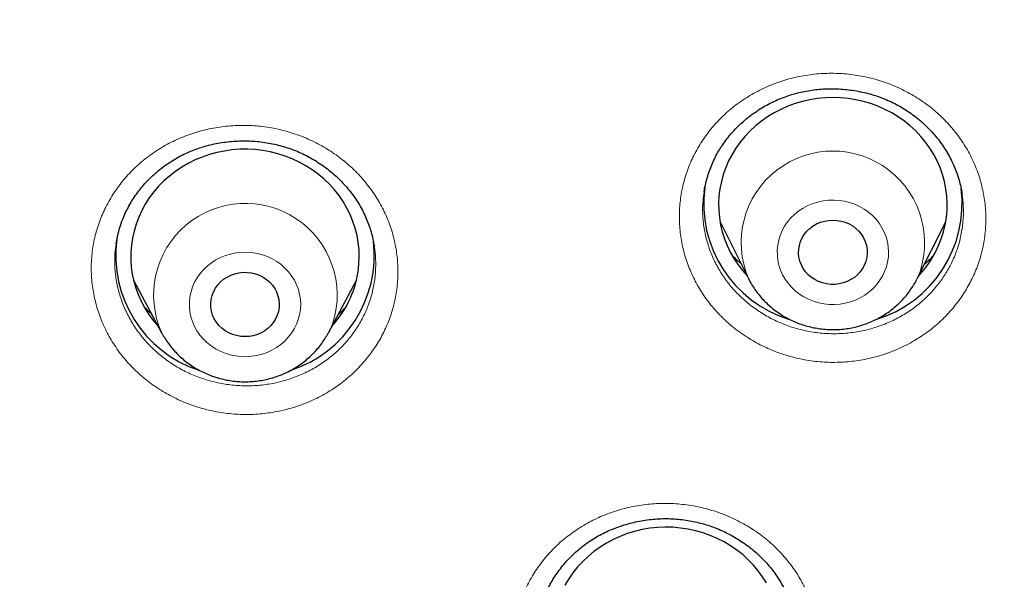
# Model space of a CAD drawing. Header units: millimetres. Extents: x 8 to 961, y 12 to 950.
# Tile 31 of 171: x 313.49 to 326.41, y 804.61 to 811.96. Entities that reach past the tile are written whole.
import ezdxf

# ---------------------------------------------------------------- set-up
doc = ezdxf.new("R2010")
doc.units = ezdxf.units.MM

msp = doc.modelspace()

# ---------------------------------------------------------------- linework, layer by layer
at = {"color": 7, "linetype": 'Continuous', "lineweight": 30}
for p, q in [((322.683, 809.305), (323.056, 808.56)), ((325.272, 808.56), (325.645, 809.305)), ((314.759, 809.021), (314.758, 809.018)), ((318.144, 808.978), (318.143, 808.982)), ((314.985, 808.539), (315.354, 807.848)), ((317.542, 807.848), (317.911, 808.539)), ((325.272, 808.56), (325.268, 808.552)), ((315.356, 807.844), (315.354, 807.848)), ((317.542, 807.848), (317.539, 807.842))]:
    msp.add_line(p, q, dxfattribs=at)
at = {"color": 252, "linetype": 'Continuous', "lineweight": 0}
msp.add_line((317.539, 807.842), (317.532, 807.83), dxfattribs=at)
at = {"color": 7, "linetype": 'Continuous', "lineweight": 30, "flags": 128}
for points in [[(325.463, 808.823), (325.511, 808.907), (325.552, 808.994), (325.587, 809.083), (325.616, 809.175), (325.638, 809.268), (325.654, 809.362), (325.662, 809.457), (325.664, 809.552), (325.659, 809.647), (325.647, 809.741), (325.628, 809.835), (325.603, 809.927), (325.571, 810.018), (325.532, 810.106), (325.488, 810.191), (325.437, 810.274), (325.381, 810.353), (325.319, 810.428), (325.251, 810.499), (325.179, 810.566), (325.102, 810.628), (325.021, 810.685), (324.936, 810.737), (324.847, 810.783), (324.756, 810.823), (324.661, 810.858), (324.565, 810.886), (324.466, 810.909), (324.366, 810.925), (324.265, 810.934), (324.164, 810.938), (324.063, 810.934), (323.962, 810.925), (323.862, 810.909), (323.764, 810.886), (323.667, 810.858), (323.573, 810.823), (323.481, 810.783), (323.392, 810.737), (323.307, 810.685), (323.226, 810.628), (323.149, 810.566), (323.077, 810.499), (323.01, 810.428), (322.948, 810.353), (322.891, 810.274), (322.84, 810.191), (322.796, 810.106), (322.757, 810.018), (322.725, 809.927), (322.7, 809.835), (322.681, 809.741), (322.669, 809.647), (322.664, 809.552), (322.666, 809.457), (322.675, 809.362), (322.69, 809.268), (322.712, 809.175), (322.741, 809.083), (322.776, 808.994), (322.817, 808.907), (322.865, 808.823), (322.919, 808.742), (322.978, 808.665), (323.038, 808.597)], [(317.862, 808.378), (317.892, 808.468), (317.916, 808.561), (317.934, 808.655), (317.944, 808.749), (317.948, 808.845), (317.945, 808.94), (317.935, 809.035), (317.919, 809.128), (317.895, 809.221), (317.865, 809.312), (317.829, 809.401), (317.786, 809.487), (317.737, 809.571), (317.682, 809.651), (317.622, 809.727), (317.556, 809.8), (317.486, 809.868), (317.41, 809.931), (317.33, 809.99), (317.246, 810.043), (317.159, 810.091), (317.068, 810.133), (316.974, 810.17), (316.878, 810.2), (316.78, 810.224), (316.681, 810.242), (316.58, 810.254), (316.479, 810.259), (316.378, 810.258), (316.277, 810.25), (316.177, 810.236), (316.078, 810.216), (315.98, 810.189), (315.885, 810.156), (315.793, 810.118), (315.703, 810.073), (315.617, 810.023), (315.534, 809.968), (315.456, 809.907), (315.382, 809.842), (315.314, 809.772), (315.25, 809.698), (315.192, 809.62), (315.139, 809.538), (315.093, 809.454), (315.053, 809.366), (315.019, 809.277), (314.991, 809.185), (314.97, 809.092), (314.956, 808.998), (314.949, 808.903), (314.949, 808.807), (314.955, 808.712), (314.969, 808.618), (314.989, 808.525), (315.015, 808.433), (315.049, 808.343), (315.088, 808.255), (315.134, 808.17), (315.186, 808.088), (315.243, 808.01), (315.306, 807.936), (315.309, 807.933)], [(324.554, 808.694), (324.523, 808.651), (324.487, 808.611), (324.446, 808.576), (324.401, 808.546), (324.352, 808.521), (324.3, 808.503), (324.247, 808.49), (324.192, 808.483), (324.136, 808.483), (324.081, 808.49), (324.028, 808.503), (323.976, 808.521), (323.927, 808.546), (323.882, 808.576), (323.841, 808.611), (323.805, 808.651), (323.774, 808.694), (323.75, 808.741), (323.731, 808.79), (323.719, 808.841), (323.714, 808.892), (323.716, 808.945), (323.724, 808.996), (323.74, 809.046), (323.761, 809.094), (323.789, 809.139), (323.822, 809.181), (323.861, 809.218), (323.904, 809.251), (323.951, 809.278), (324.002, 809.3), (324.054, 809.316), (324.109, 809.325), (324.164, 809.328), (324.219, 809.325), (324.274, 809.316), (324.327, 809.3), (324.377, 809.278), (324.424, 809.251), (324.467, 809.218), (324.506, 809.181), (324.539, 809.139), (324.567, 809.094), (324.588, 809.046), (324.604, 808.996), (324.612, 808.945), (324.614, 808.892), (324.609, 808.841), (324.597, 808.79), (324.578, 808.741), (324.554, 808.694)], [(316.872, 808.079), (316.85, 808.031), (316.823, 807.986), (316.789, 807.944), (316.75, 807.907), (316.707, 807.875), (316.66, 807.847), (316.61, 807.826), (316.557, 807.81), (316.502, 807.801), (316.447, 807.798), (316.392, 807.801), (316.337, 807.811), (316.284, 807.827), (316.234, 807.848), (316.187, 807.876), (316.144, 807.909), (316.106, 807.946), (316.072, 807.988), (316.045, 808.033), (316.023, 808.081), (316.008, 808.131), (316, 808.183), (315.998, 808.235), (316.004, 808.286), (316.016, 808.337), (316.034, 808.386), (316.059, 808.433), (316.09, 808.476), (316.126, 808.516), (316.167, 808.551), (316.212, 808.581), (316.261, 808.605), (316.313, 808.624), (316.367, 808.636), (316.422, 808.643), (316.477, 808.642), (316.532, 808.636), (316.586, 808.623), (316.637, 808.604), (316.686, 808.579), (316.731, 808.549), (316.772, 808.514), (316.808, 808.474), (316.838, 808.431), (316.863, 808.384), (316.881, 808.335), (316.893, 808.284), (316.898, 808.232), (316.896, 808.18), (316.887, 808.129), (316.872, 808.079)], [(323.294, 804.562), (323.242, 804.644), (323.185, 804.723), (323.122, 804.797), (323.054, 804.868), (322.981, 804.934), (322.903, 804.995), (322.821, 805.051), (322.736, 805.102), (322.647, 805.147), (322.554, 805.187), (322.46, 805.22), (322.363, 805.248), (322.264, 805.269), (322.164, 805.284), (322.063, 805.293), (321.962, 805.295), (321.86, 805.29), (321.76, 805.28), (321.66, 805.263), (321.562, 805.239), (321.465, 805.21), (321.371, 805.174), (321.28, 805.133), (321.192, 805.086), (321.108, 805.033), (321.027, 804.975), (320.951, 804.912), (320.88, 804.845), (320.813, 804.773), (320.752, 804.697), (320.697, 804.617), (320.647, 804.534)]]:
    msp.add_lwpolyline(points, dxfattribs=at)
at = {"color": 252, "linetype": 'Continuous', "lineweight": 0, "flags": 128}
for points in [[(323.531, 809.249), (323.499, 809.19), (323.473, 809.128), (323.453, 809.064), (323.44, 808.999), (323.434, 808.933), (323.435, 808.867), (323.442, 808.801), (323.456, 808.736), (323.477, 808.672), (323.504, 808.611), (323.537, 808.553), (323.577, 808.498), (323.621, 808.446), (323.671, 808.399), (323.725, 808.357), (323.784, 808.32), (323.846, 808.288), (323.911, 808.262), (323.978, 808.242), (324.047, 808.228), (324.117, 808.221), (324.188, 808.219), (324.258, 808.225), (324.327, 808.236), (324.395, 808.254), (324.461, 808.278), (324.524, 808.308), (324.584, 808.344), (324.64, 808.384), (324.691, 808.43), (324.737, 808.48), (324.778, 808.534), (324.814, 808.591), (324.843, 808.652), (324.866, 808.715), (324.882, 808.779), (324.892, 808.845), (324.894, 808.911), (324.891, 808.977), (324.88, 809.043), (324.862, 809.107), (324.838, 809.169), (324.808, 809.229), (324.772, 809.286), (324.73, 809.34), (324.683, 809.389), (324.631, 809.434), (324.574, 809.474), (324.514, 809.508), (324.45, 809.537), (324.384, 809.56), (324.316, 809.577), (324.246, 809.588), (324.176, 809.592), (324.105, 809.59), (324.035, 809.581), (323.966, 809.566), (323.9, 809.545), (323.835, 809.518), (323.774, 809.486), (323.716, 809.448), (323.662, 809.404), (323.613, 809.357), (323.57, 809.304), (323.531, 809.249)], [(315.76, 808.45), (315.74, 808.387), (315.726, 808.322), (315.719, 808.256), (315.718, 808.189), (315.725, 808.123), (315.738, 808.058), (315.758, 807.995), (315.785, 807.933), (315.817, 807.874), (315.856, 807.819), (315.9, 807.767), (315.949, 807.719), (316.003, 807.676), (316.061, 807.639), (316.122, 807.606), (316.187, 807.579), (316.254, 807.559), (316.323, 807.544), (316.393, 807.536), (316.464, 807.534), (316.534, 807.539), (316.604, 807.55), (316.672, 807.567), (316.738, 807.59), (316.801, 807.62), (316.861, 807.654), (316.917, 807.694), (316.969, 807.739), (317.016, 807.789), (317.058, 807.843), (317.094, 807.9), (317.124, 807.96), (317.147, 808.022), (317.165, 808.086), (317.175, 808.152), (317.179, 808.218), (317.175, 808.285), (317.165, 808.35), (317.149, 808.415), (317.126, 808.477), (317.096, 808.538), (317.06, 808.595), (317.019, 808.649), (316.972, 808.698), (316.921, 808.744), (316.865, 808.784), (316.805, 808.819), (316.742, 808.849), (316.676, 808.873), (316.608, 808.89), (316.539, 808.902), (316.468, 808.907), (316.398, 808.905), (316.327, 808.897), (316.259, 808.883), (316.191, 808.863), (316.127, 808.837), (316.065, 808.805), (316.007, 808.767), (315.952, 808.725), (315.903, 808.677), (315.859, 808.626), (315.82, 808.57), (315.787, 808.512), (315.76, 808.45)], [(317.601, 807.979), (317.568, 807.899), (317.542, 807.848)]]:
    msp.add_lwpolyline(points, dxfattribs=at)
at = {"color": 252, "linetype": 'Continuous', "lineweight": 0}
for centre, radius, start, end in [((324.164, 809.032), 1.204, 336.9176, 203.1934), ((316.453, 808.343), 1.205, 342.3918, 204.2742)]:
    msp.add_arc(centre, radius, start, end, dxfattribs=at)
at = {"color": 7, "linetype": 'Continuous', "lineweight": 30}
for centre, radius, start, end in [((324.057, 809.544), 1.589, 172.2482, 253.048), ((324.266, 809.547), 1.594, 286.8117, 7.1281), ((316.339, 808.865), 1.588, 172.2263, 251.9036), ((316.552, 808.869), 1.593, 288.0843, 6.5847), ((324.257, 809.565), 1.416, 316.8705, 328.3963), ((316.559, 808.873), 1.393, 317.5426, 339.1665)]:
    msp.add_arc(centre, radius, start, end, dxfattribs=at)
at = {"color": 252, "linetype": 'Continuous', "lineweight": 0}
for points, knots in [([(292.606, 801.86), (292.619, 802.637), (292.648, 804.249), (292.876, 806.688), (293.246, 809.168), (293.767, 811.625), (294.433, 814.05), (295.242, 816.437), (296.193, 818.777), (297.282, 821.064), (298.505, 823.289), (299.86, 825.447), (301.341, 827.53), (302.944, 829.531), (304.663, 831.445), (306.495, 833.265), (308.432, 834.986), (310.469, 836.602), (312.598, 838.108), (314.815, 839.5), (317.111, 840.773), (319.479, 841.923), (321.912, 842.946), (324.403, 843.839), (326.943, 844.6), (329.524, 845.225), (332.138, 845.714), (334.778, 846.064), (337.434, 846.275), (340.099, 846.345), (342.764, 846.275), (345.42, 846.064), (348.059, 845.714), (350.674, 845.225), (353.255, 844.6), (355.795, 843.839), (358.285, 842.946), (360.719, 841.923), (363.087, 840.773), (365.383, 839.5), (367.599, 838.108), (369.729, 836.602), (371.766, 834.986), (373.703, 833.265), (375.534, 831.445), (377.254, 829.531), (378.857, 827.53), (380.338, 825.447), (381.693, 823.289), (382.916, 821.064), (384.005, 818.777), (384.956, 816.437), (385.765, 814.05), (386.431, 811.625), (386.952, 809.168), (387.321, 806.688), (387.55, 804.249), (387.579, 802.637), (387.592, 801.86)], [0, 0, 0, 0, 0.016664, 0.034566, 0.052467, 0.070368, 0.08827, 0.106171, 0.124072, 0.141974, 0.159875, 0.177776, 0.195678, 0.213579, 0.23148, 0.249382, 0.267283, 0.285184, 0.303085, 0.320987, 0.338888, 0.356789, 0.374691, 0.392592, 0.410493, 0.428395, 0.446296, 0.464197, 0.482099, 0.5, 0.517901, 0.535803, 0.553704, 0.571605, 0.589506, 0.607408, 0.625309, 0.64321, 0.661112, 0.679013, 0.696914, 0.714816, 0.732717, 0.750618, 0.76852, 0.786421, 0.804322, 0.822223, 0.840125, 0.858026, 0.875927, 0.893829, 0.91173, 0.929631, 0.947533, 0.965434, 0.983335, 1, 1, 1, 1]), ([(294.6, 801.003), (294.619, 801.942), (294.655, 803.813), (294.954, 806.6), (295.433, 809.351), (296.109, 812.066), (296.977, 814.745), (298.034, 817.376), (299.267, 819.938), (300.669, 822.409), (302.234, 824.778), (303.963, 827.043), (305.856, 829.205), (307.904, 831.256), (310.087, 833.18), (312.388, 834.959), (314.799, 836.584), (317.319, 838.055), (319.948, 839.372), (322.675, 840.53), (325.475, 841.523), (328.326, 842.339), (331.215, 842.974), (334.143, 843.427), (337.108, 843.698), (340.099, 843.787), (343.09, 843.698), (346.056, 843.426), (348.984, 842.974), (351.873, 842.339), (354.723, 841.523), (357.523, 840.53), (360.25, 839.372), (362.88, 838.055), (365.4, 836.584), (367.811, 834.959), (370.112, 833.18), (372.294, 831.256), (374.342, 829.205), (376.235, 827.042), (377.964, 824.777), (379.53, 822.409), (380.931, 819.938), (382.164, 817.375), (383.22, 814.744), (384.089, 812.066), (384.764, 809.351), (385.243, 806.6), (385.543, 803.813), (385.579, 801.942), (385.597, 801.003)], [0, 0, 0, 0, 0.020985, 0.041789, 0.062502, 0.083215, 0.104018, 0.125, 0.145987, 0.166791, 0.187505, 0.208217, 0.229019, 0.25, 0.270986, 0.291791, 0.312505, 0.333217, 0.354019, 0.375, 0.395986, 0.416791, 0.437505, 0.458217, 0.479019, 0.5, 0.520986, 0.541791, 0.562505, 0.583217, 0.604019, 0.625, 0.645986, 0.666791, 0.687505, 0.708217, 0.729019, 0.75, 0.770986, 0.791791, 0.812505, 0.833217, 0.854019, 0.875, 0.895985, 0.916789, 0.937502, 0.958215, 0.979017, 1, 1, 1, 1]), ([(322.418, 810.319), (322.458, 810.379), (322.537, 810.5), (322.683, 810.662), (322.846, 810.81), (323.026, 810.938), (323.22, 811.047), (323.426, 811.135), (323.641, 811.2), (323.863, 811.242), (324.088, 811.26), (324.315, 811.254), (324.539, 811.224), (324.759, 811.171), (324.971, 811.094), (325.173, 810.996), (325.363, 810.877), (325.537, 810.739), (325.693, 810.583), (325.831, 810.412), (325.947, 810.227), (326.04, 810.032), (326.11, 809.828), (326.155, 809.618), (326.175, 809.405), (326.17, 809.191), (326.139, 808.98), (326.083, 808.773), (326.004, 808.578), (325.906, 808.396), (325.788, 808.225), (325.648, 808.064), (325.485, 807.916), (325.307, 807.786), (325.113, 807.676), (324.908, 807.587), (324.693, 807.52), (324.472, 807.477), (324.247, 807.457), (324.02, 807.461), (323.795, 807.49), (323.575, 807.542), (323.362, 807.617), (323.16, 807.714), (322.969, 807.832), (322.794, 807.968), (322.637, 808.123), (322.498, 808.293), (322.38, 808.477), (322.286, 808.672), (322.214, 808.875), (322.167, 809.085), (322.146, 809.298), (322.15, 809.512), (322.179, 809.724), (322.234, 809.931), (322.311, 810.131), (322.382, 810.257), (322.418, 810.319)], [0, 0, 0, 0, 0.017856, 0.035769, 0.053625, 0.071497, 0.089426, 0.107298, 0.125173, 0.143106, 0.160981, 0.17886, 0.196797, 0.214676, 0.23256, 0.250501, 0.268385, 0.286271, 0.304214, 0.322099, 0.339984, 0.357926, 0.375812, 0.393693, 0.41163, 0.429512, 0.447388, 0.465323, 0.4832, 0.499947, 0.516694, 0.534567, 0.552499, 0.570372, 0.588245, 0.606176, 0.62405, 0.641926, 0.659859, 0.677736, 0.695617, 0.713555, 0.731436, 0.749321, 0.767262, 0.785147, 0.803033, 0.820976, 0.838862, 0.856745, 0.874687, 0.892572, 0.910451, 0.928388, 0.946268, 0.964159, 0.982108, 1, 1, 1, 1]), ([(314.546, 809.329), (314.573, 809.395), (314.629, 809.526), (314.741, 809.711), (314.872, 809.884), (315.024, 810.04), (315.194, 810.18), (315.379, 810.301), (315.578, 810.401), (315.788, 810.48), (316.006, 810.536), (316.23, 810.568), (316.456, 810.576), (316.682, 810.561), (316.906, 810.521), (317.123, 810.458), (317.332, 810.372), (317.529, 810.265), (317.713, 810.138), (317.881, 809.993), (318.031, 809.83), (318.16, 809.653), (318.268, 809.464), (318.353, 809.265), (318.413, 809.058), (318.449, 808.846), (318.459, 808.633), (318.444, 808.419), (318.404, 808.214), (318.343, 808.018), (318.26, 807.83), (318.153, 807.648), (318.022, 807.475), (317.871, 807.317), (317.703, 807.176), (317.518, 807.054), (317.32, 806.952), (317.111, 806.872), (316.893, 806.815), (316.67, 806.781), (316.443, 806.771), (316.217, 806.786), (315.993, 806.823), (315.776, 806.885), (315.566, 806.969), (315.368, 807.075), (315.183, 807.201), (315.014, 807.345), (314.863, 807.506), (314.732, 807.683), (314.623, 807.871), (314.537, 808.07), (314.475, 808.276), (314.438, 808.488), (314.425, 808.701), (314.44, 808.915), (314.477, 809.126), (314.523, 809.261), (314.546, 809.329)], [0, 0, 0, 0, 0.017845, 0.035747, 0.053593, 0.071459, 0.089383, 0.107249, 0.125121, 0.14305, 0.160921, 0.178801, 0.196738, 0.214619, 0.232506, 0.250452, 0.26834, 0.286231, 0.304181, 0.322072, 0.339962, 0.35791, 0.3758, 0.393683, 0.411624, 0.429507, 0.447382, 0.465313, 0.483188, 0.499928, 0.516668, 0.534537, 0.552463, 0.570332, 0.588201, 0.606128, 0.623996, 0.64187, 0.659802, 0.677676, 0.695559, 0.713498, 0.731381, 0.749271, 0.767218, 0.785107, 0.802999, 0.820948, 0.838841, 0.856729, 0.874675, 0.892563, 0.910444, 0.928382, 0.946262, 0.964156, 0.982106, 1, 1, 1, 1]), ([(322.475, 809.699), (322.469, 809.661), (322.454, 809.564), (322.453, 809.404), (322.465, 809.282), (322.484, 809.162), (322.511, 809.043), (322.571, 808.87), (322.652, 808.704), (322.752, 808.548), (322.87, 808.402), (323.004, 808.271), (323.153, 808.154), (323.315, 808.053), (323.487, 807.97), (323.668, 807.907), (323.855, 807.862), (324.047, 807.837), (324.239, 807.834), (324.431, 807.85), (324.62, 807.887), (324.802, 807.943), (324.977, 808.019), (325.142, 808.112), (325.294, 808.223), (325.431, 808.349), (325.551, 808.486), (325.651, 808.631), (325.735, 808.786), (325.802, 808.952), (325.849, 809.128), (325.875, 809.308), (325.881, 809.49), (325.867, 809.61), (325.86, 809.671)], [0, 0, 0, 0, 0.020735, 0.053568, 0.086297, 0.086419, 0.119168, 0.15202, 0.18477, 0.217525, 0.250386, 0.28314, 0.315897, 0.348756, 0.381512, 0.414262, 0.447118, 0.479869, 0.512612, 0.545461, 0.578204, 0.610943, 0.643786, 0.676526, 0.709265, 0.74211, 0.774848, 0.805524, 0.836201, 0.868946, 0.901796, 0.93454, 0.967294, 1, 1, 1, 1]), ([(314.758, 809.018), (314.756, 809.004), (314.741, 808.93), (314.736, 808.794), (314.745, 808.613), (314.777, 808.433), (314.83, 808.257), (314.903, 808.088), (314.996, 807.927), (315.107, 807.777), (315.236, 807.639), (315.379, 807.516), (315.536, 807.408), (315.705, 807.318), (315.883, 807.246), (316.069, 807.194), (316.259, 807.161), (316.452, 807.148), (316.644, 807.156), (316.834, 807.185), (317.019, 807.233), (317.198, 807.301), (317.366, 807.387), (317.523, 807.491), (317.667, 807.61), (317.795, 807.745), (317.906, 807.892), (317.997, 808.047), (318.068, 808.207), (318.121, 808.374), (318.154, 808.549), (318.166, 808.73), (318.163, 808.874), (318.148, 808.956), (318.144, 808.978)], [0, 0, 0, 0, 0.007733, 0.040494, 0.073263, 0.106137, 0.138905, 0.171697, 0.204594, 0.237386, 0.270187, 0.303094, 0.335897, 0.368698, 0.401606, 0.434408, 0.4672, 0.500097, 0.532889, 0.565666, 0.598549, 0.631326, 0.664094, 0.696967, 0.729735, 0.762504, 0.795377, 0.828144, 0.858843, 0.889539, 0.922318, 0.9552, 0.98798, 1, 1, 1, 1]), ([(322.956, 808.76), (322.926, 808.784), (322.886, 808.817), (322.85, 808.856), (322.841, 808.866)], [0, 0, 0, 0, 0.72924, 1, 1, 1, 1]), ([(325.48, 808.855), (325.453, 808.828), (325.418, 808.791), (325.377, 808.758), (325.367, 808.75)], [0, 0, 0, 0, 0.7395958, 1, 1, 1, 1]), ([(315.22, 808.099), (315.197, 808.118), (315.166, 808.144), (315.139, 808.173), (315.131, 808.181)], [0, 0, 0, 0, 0.736072, 1, 1, 1, 1]), ([(317.758, 808.17), (317.732, 808.142), (317.703, 808.112), (317.67, 808.085), (317.667, 808.083)], [0, 0, 0, 0, 0.903429, 1, 1, 1, 1]), ([(319.993, 804.058), (320.008, 804.127), (320.039, 804.266), (320.117, 804.466), (320.216, 804.657), (320.338, 804.835), (320.48, 805), (320.642, 805.148), (320.82, 805.278), (321.013, 805.389), (321.217, 805.479), (321.432, 805.545), (321.653, 805.589), (321.879, 805.61), (322.105, 805.606), (322.33, 805.579), (322.551, 805.528), (322.764, 805.453), (322.967, 805.357), (323.158, 805.241), (323.333, 805.105), (323.492, 804.951), (323.631, 804.782), (323.749, 804.599), (323.845, 804.405), (323.918, 804.202), (323.965, 803.993), (323.988, 803.781), (323.985, 803.572), (323.959, 803.37), (323.91, 803.172), (323.837, 802.975), (323.739, 802.784), (323.619, 802.604), (323.477, 802.439), (323.317, 802.289), (323.14, 802.157), (322.948, 802.046), (322.744, 801.955), (322.53, 801.886), (322.309, 801.841), (322.084, 801.819), (321.857, 801.821), (321.632, 801.847), (321.411, 801.897), (321.198, 801.969), (320.994, 802.064), (320.802, 802.18), (320.625, 802.314), (320.466, 802.467), (320.325, 802.636), (320.205, 802.817), (320.108, 803.011), (320.034, 803.213), (319.985, 803.422), (319.961, 803.634), (319.961, 803.847), (319.982, 803.988), (319.993, 804.058)], [0, 0, 0, 0, 0.017857, 0.035769, 0.053626, 0.071498, 0.089427, 0.107299, 0.125174, 0.143106, 0.160981, 0.17886, 0.196797, 0.214677, 0.232561, 0.250501, 0.268385, 0.286271, 0.304214, 0.3221, 0.339985, 0.357927, 0.375812, 0.393692, 0.411631, 0.429512, 0.447389, 0.465323, 0.4832, 0.499947, 0.516694, 0.534568, 0.552499, 0.570373, 0.588246, 0.606177, 0.624051, 0.641927, 0.65986, 0.677736, 0.695617, 0.713555, 0.731436, 0.749321, 0.767263, 0.785148, 0.803033, 0.820977, 0.838862, 0.856747, 0.874688, 0.892571, 0.910451, 0.928389, 0.946269, 0.96416, 0.982108, 1, 1, 1, 1])]:
    msp.add_open_spline(points, degree=3, knots=knots, dxfattribs=at)
at = {"color": 7, "linetype": 'Continuous', "lineweight": 30}
for points, knots in [([(322.68, 810.261), (322.688, 810.274), (322.713, 810.313), (322.758, 810.378), (322.818, 810.453), (322.883, 810.525), (322.953, 810.593), (323.027, 810.658), (323.106, 810.719), (323.189, 810.776), (323.275, 810.828), (323.364, 810.875), (323.456, 810.917), (323.55, 810.954), (323.645, 810.984), (323.742, 811.01), (323.839, 811.029), (323.938, 811.043), (324.038, 811.052), (324.139, 811.055), (324.242, 811.052), (324.345, 811.044), (324.447, 811.03), (324.549, 811.011), (324.649, 810.986), (324.746, 810.956), (324.841, 810.921), (324.933, 810.881), (325.021, 810.836), (325.105, 810.787), (325.187, 810.732), (325.266, 810.673), (325.342, 810.609), (325.413, 810.541), (325.481, 810.468), (325.545, 810.392), (325.603, 810.312), (325.657, 810.229), (325.705, 810.144), (325.747, 810.057), (325.783, 809.968), (325.814, 809.878), (325.838, 809.787), (325.853, 809.718), (325.858, 809.679), (325.859, 809.671)], [0, 0, 0, 0, 0.011413, 0.035092, 0.058879, 0.082808, 0.106866, 0.13103, 0.155264, 0.179536, 0.203795, 0.227991, 0.252086, 0.276039, 0.299823, 0.323396, 0.346746, 0.370103, 0.393736, 0.417609, 0.441679, 0.465889, 0.490178, 0.51448, 0.538708, 0.562802, 0.586704, 0.610372, 0.633773, 0.657014, 0.680569, 0.704318, 0.728265, 0.75238, 0.77662, 0.800944, 0.825304, 0.849653, 0.873938, 0.898134, 0.922209, 0.946154, 0.969974, 0.99382, 1, 1, 1, 1]), ([(314.836, 809.321), (314.841, 809.335), (314.858, 809.379), (314.89, 809.449), (314.935, 809.533), (314.985, 809.615), (315.04, 809.694), (315.101, 809.771), (315.167, 809.844), (315.237, 809.913), (315.312, 809.979), (315.39, 810.04), (315.472, 810.096), (315.558, 810.147), (315.645, 810.194), (315.735, 810.234), (315.827, 810.269), (315.922, 810.299), (316.019, 810.324), (316.118, 810.344), (316.219, 810.358), (316.322, 810.367), (316.425, 810.37), (316.529, 810.368), (316.631, 810.36), (316.733, 810.346), (316.833, 810.327), (316.931, 810.302), (317.026, 810.273), (317.118, 810.238), (317.209, 810.198), (317.298, 810.152), (317.385, 810.101), (317.469, 810.046), (317.549, 809.985), (317.626, 809.921), (317.699, 809.852), (317.767, 809.779), (317.831, 809.703), (317.889, 809.624), (317.942, 809.543), (317.989, 809.459), (318.031, 809.373), (318.067, 809.285), (318.097, 809.195), (318.122, 809.103), (318.138, 809.03), (318.143, 808.988), (318.145, 808.978)], [0, 0, 0, 0, 0.010608, 0.032733, 0.05496, 0.077321, 0.099806, 0.122384, 0.145027, 0.1677, 0.190357, 0.212949, 0.235441, 0.257797, 0.279989, 0.301979, 0.323759, 0.345543, 0.367577, 0.389829, 0.412256, 0.434809, 0.457431, 0.480058, 0.502613, 0.525036, 0.547278, 0.569295, 0.591059, 0.612679, 0.634585, 0.656655, 0.678903, 0.7013, 0.723808, 0.746385, 0.768991, 0.791576, 0.8141, 0.83653, 0.858851, 0.881045, 0.903122, 0.925242, 0.947535, 0.969976, 0.992544, 1, 1, 1, 1]), ([(322.475, 809.699), (322.476, 809.706), (322.48, 809.744), (322.495, 809.813), (322.52, 809.906), (322.551, 809.998), (322.587, 810.087), (322.628, 810.172), (322.66, 810.229), (322.678, 810.258), (322.68, 810.261)], [0, 0, 0, 0, 0.031336, 0.192898, 0.354193, 0.514908, 0.674795, 0.833729, 0.981874, 1, 1, 1, 1]), ([(314.758, 809.018), (314.758, 809.024), (314.763, 809.063), (314.778, 809.131), (314.801, 809.222), (314.822, 809.285), (314.834, 809.317), (314.836, 809.321)], [0, 0, 0, 0, 0.062502, 0.367471, 0.670729, 0.953744, 1, 1, 1, 1]), ([(322.957, 808.758), (322.938, 808.774), (322.897, 808.809), (322.86, 808.846), (322.841, 808.865)], [0, 0, 0, 0, 0.480411, 1, 1, 1, 1]), ([(325.479, 808.854), (325.46, 808.835), (325.424, 808.799), (325.385, 808.766), (325.367, 808.75)], [0, 0, 0, 0, 0.535077, 1, 1, 1, 1]), ([(323.058, 808.558), (323.067, 808.541), (323.088, 808.498), (323.128, 808.434), (323.178, 808.365), (323.232, 808.3), (323.291, 808.239), (323.354, 808.182), (323.422, 808.129), (323.493, 808.081), (323.567, 808.038), (323.645, 808), (323.725, 807.967), (323.807, 807.94), (323.892, 807.919), (323.977, 807.903), (324.064, 807.893), (324.151, 807.889), (324.238, 807.891), (324.325, 807.899), (324.412, 807.913), (324.497, 807.933), (324.58, 807.959), (324.661, 807.99), (324.74, 808.027), (324.816, 808.069), (324.888, 808.116), (324.957, 808.168), (325.022, 808.225), (325.083, 808.285), (325.138, 808.35), (325.189, 808.419), (325.233, 808.486), (325.256, 808.531), (325.267, 808.552)], [0, 0, 0, 0, 0.021698, 0.053039, 0.084421, 0.115845, 0.147319, 0.178842, 0.210417, 0.242042, 0.273716, 0.305437, 0.337205, 0.369013, 0.400855, 0.432733, 0.464638, 0.496566, 0.528511, 0.560469, 0.592431, 0.624394, 0.656349, 0.688291, 0.720213, 0.752114, 0.783981, 0.815813, 0.847603, 0.879349, 0.911041, 0.942686, 0.974272, 1, 1, 1, 1]), ([(315.221, 808.097), (315.207, 808.109), (315.176, 808.136), (315.147, 808.165), (315.131, 808.182)], [0, 0, 0, 0, 0.446133, 1, 1, 1, 1]), ([(317.757, 808.168), (317.738, 808.148), (317.709, 808.12), (317.678, 808.093), (317.669, 808.085)], [0, 0, 0, 0, 0.684895, 1, 1, 1, 1]), ([(315.357, 807.844), (315.369, 807.821), (315.396, 807.774), (315.443, 807.706), (315.495, 807.639), (315.552, 807.577), (315.614, 807.518), (315.68, 807.463), (315.749, 807.414), (315.823, 807.369), (315.899, 807.329), (315.978, 807.294), (316.06, 807.265), (316.144, 807.241), (316.229, 807.223), (316.315, 807.211), (316.402, 807.205), (316.489, 807.205), (316.577, 807.211), (316.663, 807.222), (316.749, 807.24), (316.833, 807.263), (316.915, 807.292), (316.994, 807.327), (317.071, 807.367), (317.145, 807.412), (317.216, 807.463), (317.282, 807.518), (317.344, 807.577), (317.402, 807.64), (317.455, 807.707), (317.501, 807.774), (317.526, 807.821), (317.538, 807.842)], [0, 0, 0, 0, 0.029739, 0.061817, 0.093947, 0.126121, 0.158345, 0.190624, 0.222952, 0.255333, 0.287763, 0.320239, 0.35276, 0.385319, 0.417913, 0.450539, 0.483188, 0.51586, 0.548545, 0.581238, 0.613932, 0.646622, 0.679301, 0.711965, 0.744603, 0.777214, 0.809791, 0.842323, 0.874812, 0.907252, 0.939639, 0.971971, 1, 1, 1, 1]), ([(320.295, 804.104), (320.298, 804.118), (320.307, 804.163), (320.326, 804.238), (320.355, 804.328), (320.39, 804.416), (320.431, 804.503), (320.477, 804.588), (320.529, 804.67), (320.586, 804.75), (320.648, 804.826), (320.715, 804.898), (320.786, 804.966), (320.861, 805.03), (320.939, 805.089), (321.02, 805.143), (321.105, 805.192), (321.192, 805.236), (321.283, 805.276), (321.378, 805.31), (321.475, 805.34), (321.574, 805.365), (321.676, 805.384), (321.778, 805.398), (321.881, 805.406), (321.983, 805.408), (322.085, 805.405), (322.185, 805.396), (322.284, 805.381), (322.381, 805.361), (322.478, 805.335), (322.573, 805.304), (322.667, 805.268), (322.76, 805.226), (322.85, 805.179), (322.937, 805.127), (323.02, 805.07), (323.1, 805.01), (323.176, 804.945), (323.247, 804.876), (323.313, 804.804), (323.374, 804.729), (323.43, 804.651), (323.481, 804.57), (323.526, 804.486), (323.567, 804.399), (323.602, 804.309), (323.632, 804.218), (323.655, 804.125), (323.669, 804.06), (323.673, 804.027), (323.673, 804.025)], [0, 0, 0, 0, 0.009987, 0.030875, 0.051861, 0.072983, 0.094221, 0.115547, 0.136936, 0.158351, 0.179747, 0.20108, 0.222312, 0.243416, 0.264359, 0.285108, 0.305651, 0.326206, 0.346989, 0.367973, 0.389116, 0.41037, 0.431685, 0.452998, 0.474237, 0.495349, 0.516285, 0.537006, 0.557488, 0.577876, 0.59845, 0.619215, 0.640142, 0.661204, 0.682367, 0.703591, 0.724838, 0.746058, 0.767215, 0.788284, 0.80924, 0.830076, 0.850798, 0.87158, 0.892523, 0.913609, 0.934814, 0.95612, 0.977501, 0.998926, 1, 1, 1, 1])]:
    msp.add_open_spline(points, degree=3, knots=knots, dxfattribs=at)

doc.saveas('drawing.dxf')
